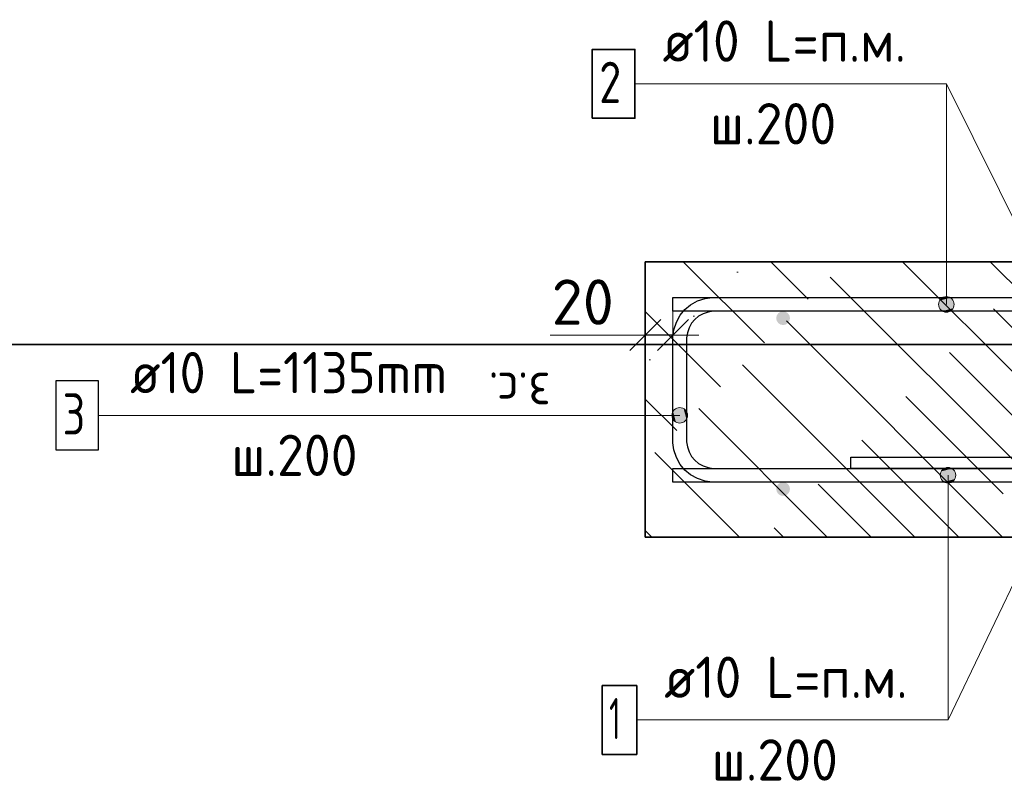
# Model space of a CAD drawing. Header units: metres. Extents: x -38 to 99, y -15 to 21.
# Tile 62 of 88: x 71.713 to 72.428, y 8.155 to 8.708. Entities that reach past the tile are written whole.
import ezdxf

# ---------------------------------------------------------------- set-up
doc = ezdxf.new("R2010")
doc.units = ezdxf.units.M
doc.header["$PDMODE"] = 65
for name, color, linetype, lineweight in [('XR$3$Арм. стержнями верхней зоны', 180, 'Continuous', 35), ('XR$3$Арм. стержнями нижней зоны', 180, 'Continuous', 35), ('XR$3$Арм.стержн. Арматура края', 96, 'Continuous', 35), ('XR$3$Размерная линия_ общее', 7, 'Continuous', 13), ('XR$5$Арм. стержнями верхней зоны', 180, 'Continuous', 35), ('XR$5$Арм. стержнями нижней зоны', 180, 'Continuous', 35), ('XR$5$Арм.стержн. Арматура края', 96, 'Continuous', 35), ('XR$5$Размерная линия_ общее', 7, 'Continuous', 13)]:
    doc.layers.add(name, color=color, linetype=linetype, lineweight=lineweight)
doc.layers.add('XR$3$Арм.стержн. Фиксатор', color=7, linetype='Continuous', lineweight=35, true_color=0x501e0f)
doc.layers.add('XR$5$Арм.стержн. Фиксатор', color=7, linetype='Continuous', lineweight=35, true_color=0x501e0f)
doc.styles.add('ISOCPEUR', font='txt')
doc.dimstyles.new('DIMSTYLE_11', dxfattribs={"dimtxt": 0.033, "dimasz": 0.0375, "dimexe": 0, "dimexo": 0, "dimgap": 0.0165, "dimtad": 2, "dimdec": 0, "dimlfac": 1000, "dimrnd": 1, "dimzin": 12, "dimdsep": 46, "dimtxsty": 'ISOCPEUR', "dimblk1": 'ALL_ML_STRICH', "dimblk2": 'ALL_ML_STRICH', "dimsah": 1, "dimcen": 0, "dimclrd": 7, "dimclre": 256, "dimclrt": 7, "dimadec": 0, "dimazin": 0, "dimtfac": 1, "dimtdec": 0, "dimtix": 1, "dimtmove": 2, "dimatfit": 3, "dimfxl": 0, "dimtvp": 1.2, "dimtzin": 0, "dimlwd": 0, "dimlwe": -3, "dimarcsym": 0})
pattern_1 = [(135, (0, 0), (-0.031819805, -0.031819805), [0.4, -0.05, 0, -0.05]), (135, (-0.01591, -0.01591), (-0.031819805, -0.031819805), [0.8, -0.1, 0.1, -0.1])]

# ---------------------------------------------------------------- blocks, each defined once
blk = doc.blocks.new('ALL_ML_STRICH')
at = {"color": 0, "linetype": 'ByBlock', "lineweight": -2}
for p, q in [((0, -0.5), (0, 0.5)), ((-0.3, -0.3), (0.3, 0.3)), ((-1, 0), (0.5, 0))]:
    blk.add_line(p, q, dxfattribs=at)
blk = doc.blocks.new('*D140')
at = {"layer": 'DEFPOINTS', "color": 7, "linetype": 'Continuous', "lineweight": 13, "transparency": 33554687}
for p in [(72.1875, 8.47857), (72.1875, 8.44358), (72.1675, 8.43858)]:
    blk.add_point(p, dxfattribs=at)
at = {"layer": 'XR$3$Размерная линия_ общее', "color": 253, "linetype": 'Continuous', "lineweight": -2, "true_color": 0xa0a0a0, "transparency": 33554687}
for p, q in [((72.1675, 8.45858), (72.1675, 8.47857)), ((72.1875, 8.46358), (72.1875, 8.47857))]:
    blk.add_line(p, q, dxfattribs=at)
at = {"layer": 'XR$3$Размерная линия_ общее', "color": 7, "linetype": 'Continuous', "lineweight": -2, "transparency": 33554687}
blk.add_line((72.1875, 8.47857), (72.1675, 8.47857), dxfattribs=at)
at = {"layer": 'XR$3$Размерная линия_ общее', "color": 7, "linetype": 'Continuous', "lineweight": 13, "transparency": 33554687, "xscale": 0.0375, "yscale": 0.0375, "zscale": 0.0375}
for p, rotation in [((72.1675, 8.47857), 180), ((72.1875, 8.47857), 360)]:
    blk.add_blockref('ALL_ML_STRICH', p, dxfattribs=dict(at, rotation=rotation))
at = {"layer": 'XR$3$Размерная линия_ общее', "color": 7, "linetype": 'Continuous', "lineweight": 13, "transparency": 33554687, "insert": (72.12208, 8.50257), "char_height": 0.033, "width": 0.066, "attachment_point": 5, "style": 'ISOCPEUR'}
blk.add_mtext('\\A1;{20}', dxfattribs=at)
at = {"layer": 'XR$3$Размерная линия_ общее', "color": 7, "linetype": 'Continuous', "lineweight": 13, "transparency": 33554687, "insert": (72.09879, 8.42451), "char_height": 0.027, "width": 0.00135, "attachment_point": 1, "rotation": 180, "line_spacing_factor": 0.60241, "style": 'ISOCPEUR'}
blk.add_mtext('з.с.', dxfattribs=at)
blk = doc.blocks.new('*D375')
at = {"layer": 'DEFPOINTS', "color": 7, "linetype": 'Continuous', "lineweight": 13, "transparency": 33554687}
for p in [(72.1875, 8.47857), (72.1875, 8.44358), (72.1675, 8.43858)]:
    blk.add_point(p, dxfattribs=at)
at = {"layer": 'XR$5$Размерная линия_ общее', "color": 253, "linetype": 'Continuous', "lineweight": -2, "true_color": 0xa0a0a0, "transparency": 33554687}
for p, q in [((72.1675, 8.45858), (72.1675, 8.47857)), ((72.1875, 8.46358), (72.1875, 8.47857))]:
    blk.add_line(p, q, dxfattribs=at)
at = {"layer": 'XR$5$Размерная линия_ общее', "color": 7, "linetype": 'Continuous', "lineweight": -2, "transparency": 33554687}
blk.add_line((72.1875, 8.47857), (72.1675, 8.47857), dxfattribs=at)
at = {"layer": 'XR$5$Размерная линия_ общее', "color": 7, "linetype": 'Continuous', "lineweight": 13, "transparency": 33554687, "xscale": 0.0375, "yscale": 0.0375, "zscale": 0.0375}
for p, rotation in [((72.1675, 8.47857), 180), ((72.1875, 8.47857), 360)]:
    blk.add_blockref('ALL_ML_STRICH', p, dxfattribs=dict(at, rotation=rotation))
at = {"layer": 'XR$5$Размерная линия_ общее', "color": 7, "linetype": 'Continuous', "lineweight": 13, "transparency": 33554687, "insert": (72.12208, 8.50257), "char_height": 0.033, "width": 0.066, "attachment_point": 5, "style": 'ISOCPEUR'}
blk.add_mtext('\\A1;{20}', dxfattribs=at)
at = {"layer": 'XR$5$Размерная линия_ общее', "color": 7, "linetype": 'Continuous', "lineweight": 13, "transparency": 33554687, "insert": (72.09879, 8.42451), "char_height": 0.027, "width": 0.00135, "attachment_point": 1, "rotation": 180, "line_spacing_factor": 0.60241, "style": 'ISOCPEUR'}
blk.add_mtext('з.с.', dxfattribs=at)

msp = doc.modelspace()

# ---------------------------------------------------------------- hatches: boundary and pattern name
at = {"linetype": 'Continuous', "lineweight": 13, "transparency": 33554687}
h = msp.add_hatch(dxfattribs=at)
h.set_pattern_fill('__________540', scale=0.015, style=0, pattern_type=2)
h.set_pattern_definition(pattern_1)
h.paths.add_polyline_path([(72.1675, 8.53188), (72.1675, 8.33188), (72.75595, 8.33188), (72.75595, 8.53188)], flags=0)
h = msp.add_hatch(dxfattribs=at)
h.set_pattern_fill('__________540', scale=0.015, style=0, pattern_type=2)
h.set_pattern_definition(pattern_1)
h.paths.add_polyline_path([(72.1675, 8.53188), (72.1675, 8.33188), (72.75595, 8.33188), (72.75595, 8.53188)], flags=0)
at = {"layer": 'XR$3$Арм. стержнями верхней зоны', "linetype": 'Continuous', "lineweight": 13, "transparency": 33554687}
for points in [[(72.38882, 8.50571), (72.3832, 8.50571), (72.38117, 8.50369)], [(72.38882, 8.50571), (72.38117, 8.50369), (72.39085, 8.50369)], [(72.3832, 8.50571), (72.38882, 8.50571), (72.38601, 8.5065)], [(72.39085, 8.50369), (72.38117, 8.50369), (72.38039, 8.50088)], [(72.39085, 8.50369), (72.38039, 8.50088), (72.39164, 8.50088)], [(72.39164, 8.50088), (72.38039, 8.50088), (72.38117, 8.49806)], [(72.39164, 8.50088), (72.38117, 8.49806), (72.39085, 8.49806)], [(72.39085, 8.49806), (72.38117, 8.49806), (72.3832, 8.49604)], [(72.39085, 8.49806), (72.3832, 8.49604), (72.38882, 8.49604)], [(72.38882, 8.49604), (72.3832, 8.49604), (72.38601, 8.49525)]]:
    msp.add_hatch(color=7, dxfattribs=at).paths.add_polyline_path(points)
at = {"layer": 'XR$3$Арм. стержнями верхней зоны', "linetype": 'Continuous', "lineweight": 50, "transparency": 33554687}
msp.add_hatch(color=4, dxfattribs=at).paths.add_polyline_path([(72.27251, 8.49088), (72.27212, 8.49279), (72.27104, 8.49441), (72.26942, 8.4955), (72.26751, 8.49588), (72.26559, 8.4955), (72.26397, 8.49441), (72.26289, 8.49279), (72.26251, 8.49088), (72.26289, 8.48896), (72.26397, 8.48734), (72.26559, 8.48626), (72.26751, 8.48588), (72.26942, 8.48626), (72.27104, 8.48734), (72.27212, 8.48896)])
at = {"layer": 'XR$3$Арм. стержнями нижней зоны', "linetype": 'Continuous', "lineweight": 13, "transparency": 33554687}
for points in [[(72.38161, 8.37688), (72.39286, 8.37688), (72.39207, 8.37969)], [(72.38161, 8.37688), (72.39207, 8.37969), (72.3824, 8.37969)], [(72.3824, 8.37406), (72.39286, 8.37688), (72.38161, 8.37688)], [(72.3824, 8.37969), (72.39207, 8.37969), (72.39005, 8.38171)], [(72.3824, 8.37969), (72.39005, 8.38171), (72.38442, 8.38171)], [(72.3824, 8.37406), (72.39207, 8.37406), (72.39286, 8.37688)], [(72.38442, 8.38171), (72.39005, 8.38171), (72.38723, 8.3825)], [(72.38442, 8.37204), (72.39207, 8.37406), (72.3824, 8.37406)], [(72.38442, 8.37204), (72.39005, 8.37204), (72.39207, 8.37406)], [(72.39005, 8.37204), (72.38442, 8.37204), (72.38723, 8.37125)]]:
    msp.add_hatch(color=7, dxfattribs=at).paths.add_polyline_path(points)
at = {"layer": 'XR$3$Арм. стержнями нижней зоны', "linetype": 'Continuous', "lineweight": 50, "transparency": 33554687}
msp.add_hatch(color=4, dxfattribs=at).paths.add_polyline_path([(72.27251, 8.36688), (72.27212, 8.36879), (72.27104, 8.37041), (72.26942, 8.3715), (72.26751, 8.37188), (72.26559, 8.3715), (72.26397, 8.37041), (72.26289, 8.36879), (72.26251, 8.36688), (72.26289, 8.36496), (72.26397, 8.36334), (72.26559, 8.36226), (72.26751, 8.36188), (72.26942, 8.36226), (72.27104, 8.36334), (72.27212, 8.36496)])
at = {"layer": 'XR$3$Арм.стержн. Арматура края', "linetype": 'Continuous', "lineweight": 13, "transparency": 33554687}
for points in [[(72.18767, 8.41754), (72.18767, 8.42317), (72.18688, 8.42035)], [(72.18767, 8.42317), (72.18969, 8.41552), (72.18969, 8.42519)], [(72.18767, 8.42317), (72.18767, 8.41754), (72.18969, 8.41552)], [(72.18969, 8.42519), (72.1925, 8.41473), (72.1925, 8.42598)], [(72.18969, 8.42519), (72.18969, 8.41552), (72.1925, 8.41473)], [(72.1925, 8.42598), (72.1925, 8.41473), (72.19532, 8.41552)], [(72.1925, 8.42598), (72.19532, 8.41552), (72.19532, 8.42519)], [(72.19532, 8.42519), (72.19532, 8.41552), (72.19734, 8.41754)], [(72.19532, 8.42519), (72.19734, 8.41754), (72.19734, 8.42317)], [(72.19734, 8.42317), (72.19734, 8.41754), (72.19813, 8.42035)]]:
    msp.add_hatch(color=7, dxfattribs=at).paths.add_polyline_path(points)
at = {"layer": 'XR$5$Арм. стержнями верхней зоны', "linetype": 'Continuous', "lineweight": 13, "transparency": 33554687}
for points in [[(72.38882, 8.50571), (72.3832, 8.50571), (72.38117, 8.50369)], [(72.38882, 8.50571), (72.38117, 8.50369), (72.39085, 8.50369)], [(72.3832, 8.50571), (72.38882, 8.50571), (72.38601, 8.5065)], [(72.39085, 8.50369), (72.38117, 8.50369), (72.38039, 8.50088)], [(72.39085, 8.50369), (72.38039, 8.50088), (72.39164, 8.50088)], [(72.39164, 8.50088), (72.38039, 8.50088), (72.38117, 8.49806)], [(72.39164, 8.50088), (72.38117, 8.49806), (72.39085, 8.49806)], [(72.39085, 8.49806), (72.38117, 8.49806), (72.3832, 8.49604)], [(72.39085, 8.49806), (72.3832, 8.49604), (72.38882, 8.49604)], [(72.38882, 8.49604), (72.3832, 8.49604), (72.38601, 8.49525)]]:
    msp.add_hatch(color=7, dxfattribs=at).paths.add_polyline_path(points)
at = {"layer": 'XR$5$Арм. стержнями верхней зоны', "linetype": 'Continuous', "lineweight": 50, "transparency": 33554687}
msp.add_hatch(color=4, dxfattribs=at).paths.add_polyline_path([(72.27251, 8.49088), (72.27212, 8.49279), (72.27104, 8.49441), (72.26942, 8.4955), (72.26751, 8.49588), (72.26559, 8.4955), (72.26397, 8.49441), (72.26289, 8.49279), (72.26251, 8.49088), (72.26289, 8.48896), (72.26397, 8.48734), (72.26559, 8.48626), (72.26751, 8.48588), (72.26942, 8.48626), (72.27104, 8.48734), (72.27212, 8.48896)])
at = {"layer": 'XR$5$Арм. стержнями нижней зоны', "linetype": 'Continuous', "lineweight": 13, "transparency": 33554687}
for points in [[(72.38161, 8.37688), (72.39286, 8.37688), (72.39207, 8.37969)], [(72.38161, 8.37688), (72.39207, 8.37969), (72.3824, 8.37969)], [(72.3824, 8.37406), (72.39286, 8.37688), (72.38161, 8.37688)], [(72.3824, 8.37969), (72.39207, 8.37969), (72.39005, 8.38171)], [(72.3824, 8.37969), (72.39005, 8.38171), (72.38442, 8.38171)], [(72.3824, 8.37406), (72.39207, 8.37406), (72.39286, 8.37688)], [(72.38442, 8.38171), (72.39005, 8.38171), (72.38723, 8.3825)], [(72.38442, 8.37204), (72.39207, 8.37406), (72.3824, 8.37406)], [(72.38442, 8.37204), (72.39005, 8.37204), (72.39207, 8.37406)], [(72.39005, 8.37204), (72.38442, 8.37204), (72.38723, 8.37125)]]:
    msp.add_hatch(color=7, dxfattribs=at).paths.add_polyline_path(points)
at = {"layer": 'XR$5$Арм. стержнями нижней зоны', "linetype": 'Continuous', "lineweight": 50, "transparency": 33554687}
msp.add_hatch(color=4, dxfattribs=at).paths.add_polyline_path([(72.27251, 8.36688), (72.27212, 8.36879), (72.27104, 8.37041), (72.26942, 8.3715), (72.26751, 8.37188), (72.26559, 8.3715), (72.26397, 8.37041), (72.26289, 8.36879), (72.26251, 8.36688), (72.26289, 8.36496), (72.26397, 8.36334), (72.26559, 8.36226), (72.26751, 8.36188), (72.26942, 8.36226), (72.27104, 8.36334), (72.27212, 8.36496)])
at = {"layer": 'XR$5$Арм.стержн. Арматура края', "linetype": 'Continuous', "lineweight": 13, "transparency": 33554687}
for points in [[(72.18767, 8.41754), (72.18767, 8.42317), (72.18688, 8.42035)], [(72.18767, 8.42317), (72.18969, 8.41552), (72.18969, 8.42519)], [(72.18767, 8.42317), (72.18767, 8.41754), (72.18969, 8.41552)], [(72.18969, 8.42519), (72.1925, 8.41473), (72.1925, 8.42598)], [(72.18969, 8.42519), (72.18969, 8.41552), (72.1925, 8.41473)], [(72.1925, 8.42598), (72.1925, 8.41473), (72.19532, 8.41552)], [(72.1925, 8.42598), (72.19532, 8.41552), (72.19532, 8.42519)], [(72.19532, 8.42519), (72.19532, 8.41552), (72.19734, 8.41754)], [(72.19532, 8.42519), (72.19734, 8.41754), (72.19734, 8.42317)], [(72.19734, 8.42317), (72.19734, 8.41754), (72.19813, 8.42035)]]:
    msp.add_hatch(color=7, dxfattribs=at).paths.add_polyline_path(points)

# ---------------------------------------------------------------- linework, layer by layer
at = {"color": 7, "linetype": 'Continuous', "lineweight": 13, "transparency": 33554687}
for p, q in [((72.46751, 8.49688), (72.38601, 8.66104)), ((72.46751, 8.49688), (72.38601, 8.66104)), ((72.1675, 8.47857), (72.0985, 8.47857)), ((72.1675, 8.47857), (72.0985, 8.47857)), ((86.41979, 8.47171), (67.91979, 8.47171)), ((72.46751, 8.36688), (72.38723, 8.19921)), ((72.46751, 8.36688), (72.38723, 8.19921))]:
    msp.add_line(p, q, dxfattribs=at)
at = {"color": 7, "linetype": 'Continuous', "lineweight": 35, "transparency": 33554687}
for p, q in [((72.1675, 8.53188), (72.1675, 8.33188)), ((72.75595, 8.53188), (72.1675, 8.53188)), ((72.1675, 8.53188), (72.1675, 8.33188)), ((72.75595, 8.53188), (72.1675, 8.53188)), ((67.91979, 8.47171), (86.41979, 8.47171)), ((72.1675, 8.33188), (72.75595, 8.33188)), ((72.1675, 8.33188), (72.75595, 8.33188))]:
    msp.add_line(p, q, dxfattribs=at)
at = {"layer": 'XR$3$Арм. стержнями верхней зоны', "color": 7, "linetype": 'Continuous', "lineweight": 13, "transparency": 33554687}
for p, q in [((72.16001, 8.66104), (72.38601, 8.66104)), ((72.38601, 8.66104), (72.38601, 8.50088)), ((72.38601, 8.5065), (72.38601, 8.5065)), ((72.38039, 8.50088), (72.38039, 8.50088)), ((72.39164, 8.50088), (72.39164, 8.50088)), ((72.38601, 8.49525), (72.38601, 8.49525))]:
    msp.add_line(p, q, dxfattribs=at)
at = {"layer": 'XR$3$Арм. стержнями верхней зоны', "color": 7, "linetype": 'Continuous', "lineweight": 35, "transparency": 33554687}
msp.add_lwpolyline([(72.12901, 8.63604), (72.16001, 8.63604), (72.16001, 8.68604), (72.12901, 8.68604), (72.12901, 8.63604)], dxfattribs=at)
at = {"layer": 'XR$3$Арм. стержнями верхней зоны', "color": 4, "linetype": 'Continuous', "lineweight": 25, "transparency": 33554687}
msp.add_lwpolyline([(72.76095, 8.49588), (72.1875, 8.49588), (72.1875, 8.50588), (72.76095, 8.50588), (72.76095, 8.49588)], dxfattribs=at)
at = {"layer": 'XR$3$Арм. стержнями верхней зоны', "color": 7, "linetype": 'Continuous', "lineweight": 13, "transparency": 33554687}
msp.add_circle((72.38601, 8.50088), 0.00563, dxfattribs=at)
at = {"layer": 'XR$3$Арм. стержнями нижней зоны', "color": 7, "linetype": 'Continuous', "lineweight": 13, "transparency": 33554687}
for p, q in [((72.38161, 8.37688), (72.38161, 8.37688)), ((72.38723, 8.3825), (72.38723, 8.3825)), ((72.38723, 8.19921), (72.38723, 8.37688)), ((72.39286, 8.37688), (72.39286, 8.37688)), ((72.38723, 8.37125), (72.38723, 8.37125)), ((72.16123, 8.19921), (72.38723, 8.19921))]:
    msp.add_line(p, q, dxfattribs=at)
at = {"layer": 'XR$3$Арм. стержнями нижней зоны', "color": 4, "linetype": 'Continuous', "lineweight": 25, "transparency": 33554687}
msp.add_lwpolyline([(72.76095, 8.37188), (72.1875, 8.37188), (72.1875, 8.38188), (72.76095, 8.38188), (72.76095, 8.37188)], dxfattribs=at)
at = {"layer": 'XR$3$Арм. стержнями нижней зоны', "color": 7, "linetype": 'Continuous', "lineweight": 35, "transparency": 33554687}
msp.add_lwpolyline([(72.13623, 8.17421), (72.16123, 8.17421), (72.16123, 8.22421), (72.13623, 8.22421), (72.13623, 8.17421)], dxfattribs=at)
at = {"layer": 'XR$3$Арм. стержнями нижней зоны', "color": 7, "linetype": 'Continuous', "lineweight": 13, "transparency": 33554687}
msp.add_circle((72.38723, 8.37688), 0.00563, dxfattribs=at)
at = {"layer": 'XR$3$Арм.стержн. Арматура края', "color": 7, "linetype": 'Continuous', "lineweight": 13, "transparency": 33554687}
for p, q in [((71.77057, 8.42035), (72.08057, 8.42035)), ((72.08057, 8.42035), (72.1925, 8.42035)), ((72.18688, 8.42035), (72.18688, 8.42035)), ((72.1925, 8.42598), (72.1925, 8.42598)), ((72.19813, 8.42035), (72.19813, 8.42035)), ((72.1925, 8.41473), (72.1925, 8.41473))]:
    msp.add_line(p, q, dxfattribs=at)
at = {"layer": 'XR$3$Арм.стержн. Арматура края', "color": 4, "linetype": 'Continuous', "lineweight": 25, "transparency": 33554687}
for points in [[(72.6875, 8.37188), (72.21607, 8.37188), (72.21085, 8.3726), (72.20541, 8.3744), (72.20041, 8.3772), (72.19628, 8.38065), (72.19283, 8.38478), (72.19002, 8.38979), (72.18823, 8.39523), (72.1875, 8.40044), (72.1875, 8.47731), (72.18823, 8.48253), (72.19002, 8.48797), (72.19283, 8.49298), (72.19628, 8.4971), (72.20041, 8.50055), (72.20541, 8.50336), (72.21085, 8.50515), (72.21607, 8.50588), (72.6875, 8.50588)], [(72.6875, 8.49588), (72.21676, 8.49588), (72.21313, 8.49537), (72.20946, 8.49416), (72.2061, 8.49228), (72.20338, 8.49001), (72.2011, 8.48728), (72.19922, 8.48392), (72.19801, 8.48026), (72.1975, 8.47662), (72.1975, 8.40113), (72.19801, 8.3975), (72.19922, 8.39383), (72.2011, 8.39048), (72.20338, 8.38775), (72.2061, 8.38547), (72.20946, 8.38359), (72.21313, 8.38238), (72.21676, 8.38188), (72.6875, 8.38188)]]:
    msp.add_lwpolyline(points, dxfattribs=at)
at = {"layer": 'XR$3$Арм.стержн. Арматура края', "color": 7, "linetype": 'Continuous', "lineweight": 25, "transparency": 33554687}
msp.add_lwpolyline([(71.73957, 8.39535), (71.77057, 8.39535), (71.77057, 8.44535), (71.73957, 8.44535), (71.73957, 8.39535)], dxfattribs=at)
at = {"layer": 'XR$3$Арм.стержн. Арматура края', "color": 7, "linetype": 'Continuous', "lineweight": 13, "transparency": 33554687}
msp.add_circle((72.1925, 8.42035), 0.00563, dxfattribs=at)
at = {"layer": 'XR$3$Арм.стержн. Фиксатор', "color": 40, "linetype": 'Continuous', "lineweight": 25, "transparency": 33554687}
msp.add_lwpolyline([(72.4939, 8.38188), (72.31675, 8.38188), (72.31675, 8.38988), (72.49335, 8.38988)], dxfattribs=at)
at = {"layer": 'XR$5$Арм. стержнями верхней зоны', "color": 7, "linetype": 'Continuous', "lineweight": 13, "transparency": 33554687}
for p, q in [((72.16001, 8.66104), (72.38601, 8.66104)), ((72.38601, 8.66104), (72.38601, 8.50088)), ((72.38601, 8.5065), (72.38601, 8.5065)), ((72.38039, 8.50088), (72.38039, 8.50088)), ((72.39164, 8.50088), (72.39164, 8.50088)), ((72.38601, 8.49525), (72.38601, 8.49525))]:
    msp.add_line(p, q, dxfattribs=at)
at = {"layer": 'XR$5$Арм. стержнями верхней зоны', "color": 7, "linetype": 'Continuous', "lineweight": 35, "transparency": 33554687}
msp.add_lwpolyline([(72.12901, 8.63604), (72.16001, 8.63604), (72.16001, 8.68604), (72.12901, 8.68604), (72.12901, 8.63604)], dxfattribs=at)
at = {"layer": 'XR$5$Арм. стержнями верхней зоны', "color": 4, "linetype": 'Continuous', "lineweight": 25, "transparency": 33554687}
msp.add_lwpolyline([(72.76095, 8.49588), (72.1875, 8.49588), (72.1875, 8.50588), (72.76095, 8.50588), (72.76095, 8.49588)], dxfattribs=at)
at = {"layer": 'XR$5$Арм. стержнями верхней зоны', "color": 7, "linetype": 'Continuous', "lineweight": 13, "transparency": 33554687}
msp.add_circle((72.38601, 8.50088), 0.00563, dxfattribs=at)
at = {"layer": 'XR$5$Арм. стержнями нижней зоны', "color": 7, "linetype": 'Continuous', "lineweight": 13, "transparency": 33554687}
for p, q in [((72.38161, 8.37688), (72.38161, 8.37688)), ((72.38723, 8.3825), (72.38723, 8.3825)), ((72.38723, 8.19921), (72.38723, 8.37688)), ((72.39286, 8.37688), (72.39286, 8.37688)), ((72.38723, 8.37125), (72.38723, 8.37125)), ((72.16123, 8.19921), (72.38723, 8.19921))]:
    msp.add_line(p, q, dxfattribs=at)
at = {"layer": 'XR$5$Арм. стержнями нижней зоны', "color": 4, "linetype": 'Continuous', "lineweight": 25, "transparency": 33554687}
msp.add_lwpolyline([(72.76095, 8.37188), (72.1875, 8.37188), (72.1875, 8.38188), (72.76095, 8.38188), (72.76095, 8.37188)], dxfattribs=at)
at = {"layer": 'XR$5$Арм. стержнями нижней зоны', "color": 7, "linetype": 'Continuous', "lineweight": 35, "transparency": 33554687}
msp.add_lwpolyline([(72.13623, 8.17421), (72.16123, 8.17421), (72.16123, 8.22421), (72.13623, 8.22421), (72.13623, 8.17421)], dxfattribs=at)
at = {"layer": 'XR$5$Арм. стержнями нижней зоны', "color": 7, "linetype": 'Continuous', "lineweight": 13, "transparency": 33554687}
msp.add_circle((72.38723, 8.37688), 0.00563, dxfattribs=at)
at = {"layer": 'XR$5$Арм.стержн. Арматура края', "color": 7, "linetype": 'Continuous', "lineweight": 13, "transparency": 33554687}
for p, q in [((71.77057, 8.42035), (72.08057, 8.42035)), ((72.08057, 8.42035), (72.1925, 8.42035)), ((72.18688, 8.42035), (72.18688, 8.42035)), ((72.1925, 8.42598), (72.1925, 8.42598)), ((72.19813, 8.42035), (72.19813, 8.42035)), ((72.1925, 8.41473), (72.1925, 8.41473))]:
    msp.add_line(p, q, dxfattribs=at)
at = {"layer": 'XR$5$Арм.стержн. Арматура края', "color": 4, "linetype": 'Continuous', "lineweight": 25, "transparency": 33554687}
for points in [[(72.6875, 8.37188), (72.21607, 8.37188), (72.21085, 8.3726), (72.20541, 8.3744), (72.20041, 8.3772), (72.19628, 8.38065), (72.19283, 8.38478), (72.19002, 8.38979), (72.18823, 8.39523), (72.1875, 8.40044), (72.1875, 8.47731), (72.18823, 8.48253), (72.19002, 8.48797), (72.19283, 8.49298), (72.19628, 8.4971), (72.20041, 8.50055), (72.20541, 8.50336), (72.21085, 8.50515), (72.21607, 8.50588), (72.6875, 8.50588)], [(72.6875, 8.49588), (72.21676, 8.49588), (72.21313, 8.49537), (72.20946, 8.49416), (72.2061, 8.49228), (72.20338, 8.49001), (72.2011, 8.48728), (72.19922, 8.48392), (72.19801, 8.48026), (72.1975, 8.47662), (72.1975, 8.40113), (72.19801, 8.3975), (72.19922, 8.39383), (72.2011, 8.39048), (72.20338, 8.38775), (72.2061, 8.38547), (72.20946, 8.38359), (72.21313, 8.38238), (72.21676, 8.38188), (72.6875, 8.38188)]]:
    msp.add_lwpolyline(points, dxfattribs=at)
at = {"layer": 'XR$5$Арм.стержн. Арматура края', "color": 7, "linetype": 'Continuous', "lineweight": 25, "transparency": 33554687}
msp.add_lwpolyline([(71.73957, 8.39535), (71.77057, 8.39535), (71.77057, 8.44535), (71.73957, 8.44535), (71.73957, 8.39535)], dxfattribs=at)
at = {"layer": 'XR$5$Арм.стержн. Арматура края', "color": 7, "linetype": 'Continuous', "lineweight": 13, "transparency": 33554687}
msp.add_circle((72.1925, 8.42035), 0.00563, dxfattribs=at)
at = {"layer": 'XR$5$Арм.стержн. Фиксатор', "color": 40, "linetype": 'Continuous', "lineweight": 25, "transparency": 33554687}
msp.add_lwpolyline([(72.4939, 8.38188), (72.31675, 8.38188), (72.31675, 8.38988), (72.49335, 8.38988)], dxfattribs=at)

# ---------------------------------------------------------------- texts
at = {"layer": 'XR$3$Арм. стержнями верхней зоны', "color": 7, "linetype": 'Continuous', "lineweight": 25, "transparency": 33554687, "char_height": 0.03, "attachment_point": 7, "style": 'ISOCPEUR'}
for s, insert, width in [('\\W0.94;ø10 L=п.м.', (72.18001, 8.67704), 0.1999832), ('\\W0.78;2', (72.13401, 8.64704), 0.0326407), ('\\W0.95;ш.200 ', (72.21451, 8.61704), 0.1311995)]:
    msp.add_mtext(s, dxfattribs=dict(at, insert=insert, width=width))
at = {"layer": 'XR$3$Арм. стержнями нижней зоны', "color": 7, "linetype": 'Continuous', "lineweight": 25, "transparency": 33554687, "char_height": 0.03, "attachment_point": 7, "style": 'ISOCPEUR'}
for s, insert, width in [('\\W0.94;ø10 L=п.м.', (72.18123, 8.21521), 0.1999832), ('\\W0.56;1', (72.14123, 8.18521), 0.0233333), ('\\W0.95;ш.200 ', (72.21573, 8.15521), 0.1311997)]:
    msp.add_mtext(s, dxfattribs=dict(at, insert=insert, width=width))
at = {"layer": 'XR$3$Арм.стержн. Арматура края', "color": 7, "linetype": 'Continuous', "lineweight": 25, "transparency": 33554687, "char_height": 0.03, "attachment_point": 7, "style": 'ISOCPEUR'}
for s, insert, width in [('\\W0.92;ø10 L=1135mm ', (71.79357, 8.43635), 0.2806692), ('\\W0.78;3', (71.74457, 8.40635), 0.0326407), ('\\W0.95;ш.200 ', (71.86707, 8.37635), 0.1311996)]:
    msp.add_mtext(s, dxfattribs=dict(at, insert=insert, width=width))
at = {"layer": 'XR$5$Арм. стержнями верхней зоны', "color": 7, "linetype": 'Continuous', "lineweight": 25, "transparency": 33554687, "char_height": 0.03, "attachment_point": 7, "style": 'ISOCPEUR'}
for s, insert, width in [('\\W0.94;ø10 L=п.м.', (72.18001, 8.67704), 0.1999832), ('\\W0.78;2', (72.13401, 8.64704), 0.0326407), ('\\W0.95;ш.200 ', (72.21451, 8.61704), 0.1311995)]:
    msp.add_mtext(s, dxfattribs=dict(at, insert=insert, width=width))
at = {"layer": 'XR$5$Арм. стержнями нижней зоны', "color": 7, "linetype": 'Continuous', "lineweight": 25, "transparency": 33554687, "char_height": 0.03, "attachment_point": 7, "style": 'ISOCPEUR'}
for s, insert, width in [('\\W0.94;ø10 L=п.м.', (72.18123, 8.21521), 0.1999832), ('\\W0.56;1', (72.14123, 8.18521), 0.0233333), ('\\W0.95;ш.200 ', (72.21573, 8.15521), 0.1311997)]:
    msp.add_mtext(s, dxfattribs=dict(at, insert=insert, width=width))
at = {"layer": 'XR$5$Арм.стержн. Арматура края', "color": 7, "linetype": 'Continuous', "lineweight": 25, "transparency": 33554687, "char_height": 0.03, "attachment_point": 7, "style": 'ISOCPEUR'}
for s, insert, width in [('\\W0.92;ø10 L=1135mm ', (71.79357, 8.43635), 0.2806692), ('\\W0.78;3', (71.74457, 8.40635), 0.0326407), ('\\W0.95;ш.200 ', (71.86707, 8.37635), 0.1311996)]:
    msp.add_mtext(s, dxfattribs=dict(at, insert=insert, width=width))

# ---------------------------------------------------------------- dimensions: what is measured, and where the dimension line sits
at = {"layer": 'XR$3$Размерная линия_ общее', "color": 7, "linetype": 'Continuous', "lineweight": 13, "transparency": 33554687}
dim = msp.add_linear_dim(base=(72.1675, 8.47857), p1=(72.1875, 8.46358), p2=(72.1675, 8.45858), angle=180, text='<>\\Xз.с.', dimstyle='DIMSTYLE_11', override={"dimpost": '<>', "dimclrd": 7, "dimclre": 253, "dimclrt": 7, "dimlwd": 0, "dimlwe": 65533}, dxfattribs=at)
dim.commit()
dim.dimension.update_dxf_attribs({"geometry": '*D140', "text_midpoint": (72.12208, 8.50257), "dimtype": 160})
at = {"layer": 'XR$5$Размерная линия_ общее', "color": 7, "linetype": 'Continuous', "lineweight": 13, "transparency": 33554687}
dim = msp.add_linear_dim(base=(72.1675, 8.47857), p1=(72.1875, 8.46358), p2=(72.1675, 8.45858), angle=180, text='<>\\Xз.с.', dimstyle='DIMSTYLE_11', override={"dimpost": '<>', "dimclrd": 7, "dimclre": 253, "dimclrt": 7, "dimlwd": 0, "dimlwe": 65533}, dxfattribs=at)
dim.commit()
dim.dimension.update_dxf_attribs({"geometry": '*D375', "text_midpoint": (72.12208, 8.50257), "dimtype": 160})

doc.saveas('drawing.dxf')
